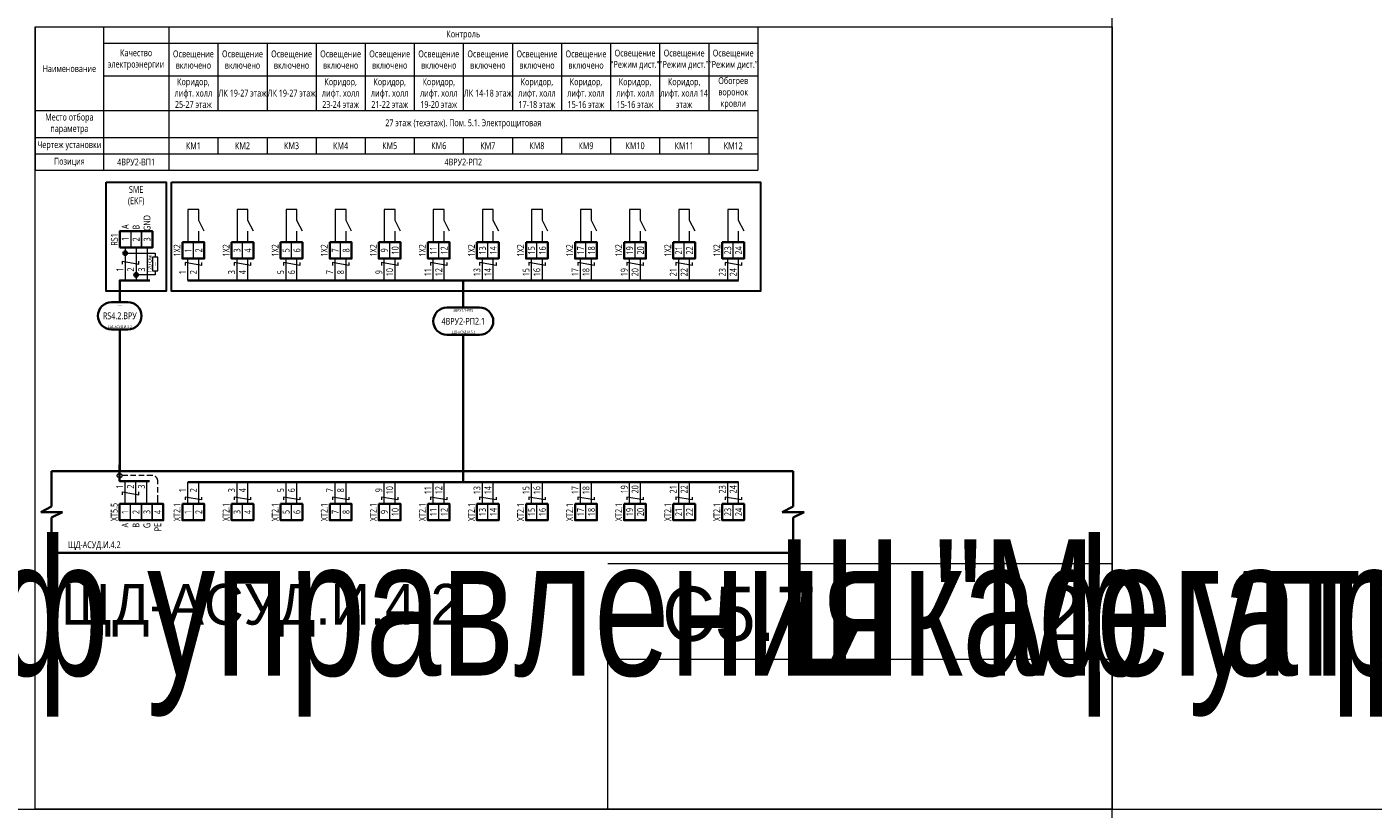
# Model space of a CAD drawing. Header units: millimetres. Extents: x -1173 to 6733, y -4591 to 345.
# Tile 19 of 93: x -79 to 415, y -4227 to -3940. Entities that reach past the tile are written whole.
import ezdxf
from ezdxf.enums import TextEntityAlignment as Align

# ---------------------------------------------------------------- set-up
doc = ezdxf.new("R2018")
doc.units = ezdxf.units.MM
doc.set_wipeout_variables(frame=1)
doc.linetypes.add('JIS_02_2.0', pattern=[3, 2, -1])
doc.layers.get('0').update_dxf_attribs({"lineweight": 15})
for name, color, linetype, lineweight in [('AK_Drawing', 7, 'Continuous', 35), ('AK_Drawing_Thin', 7, 'Continuous', 15), ('AK_Equipment', 7, 'Continuous', 35), ('AK_Multy_Wire', 7, 'Continuous', 35), ('AK_Table', 7, 'Continuous', 35), ('AK_Wire', 7, 'Continuous', 15), ('AK_Wire_Number', 7, 'Continuous', 15)]:
    doc.layers.add(name, color=color, linetype=linetype, lineweight=lineweight)
doc.layers.add('UNPLOTTED', color=2, linetype='Continuous', lineweight=15, plot=False)
doc.styles.add('PT Sans Narrow', font='PTN57F.ttf')
doc.styles.get("Standard").update_dxf_attribs({"font": 'arial.ttf'})
doc.styles.add('Trebuchet MS', font='trebuc.ttf', dxfattribs={"width": 0.75})

# ---------------------------------------------------------------- blocks, each defined once
blk = doc.blocks.new('*U717')
at = {"style": 'Trebuchet MS', "width": 0.75}
for tag, flags, p in [('NAME', 9, (-1, 0)), ('ASSYCODE', 9, (-1, -6)), ('TYPE', 9, (-1, -3)), ('MFG', 9, (-1, -9)), ('MESUREMENT_UNITS', 9, (-1, -13.44)), ('WEIGHT', 9, (-1, -18)), ('COUNT', 9, (-1, -16.98)), ('SORTING_SECTION', 9, (-1, -22.98)), ('XREF', 1, (-1, -24))]:
    blk.add_attdef(tag, text='', height=2, dxfattribs=dict(at, flags=flags)).set_placement(p, align=Align.RIGHT)
at = {"lineweight": 30, "width": 0.75, "flags": 104}
blk.add_attdef('CATDESC', text='', height=2.5, dxfattribs=at).set_placement((376, -25), align=Align.MIDDLE_RIGHT)
at = {"style": 'Trebuchet MS', "width": 0.75}
blk.add_attdef('TAG1', text='', height=2.5, dxfattribs=at).set_placement((2, -27), align=Align.MIDDLE_LEFT)
at = {"layer": 'UNPLOTTED', "style": 'Trebuchet MS', "width": 0.75, "flags": 8}
for tag, p in [('DESC1', (1, -3)), ('DESC2', (1, -5)), ('DESC3', (1, -7)), ('FAMILY', (1, -13.73)), ('SYSTEM_NAME', (1, -17.99)), ('POSITION_N', (1, -15.99))]:
    blk.add_attdef(tag, p, '', height=1, dxfattribs=at)
blk = doc.blocks.new('*U56')
blk.add_lwpolyline([(-3, 5), (3, 5, -0.414214), (8, 0), (8, 0, -0.414214), (3, -5), (-3, -5, -0.414214), (-8, 0), (-8, 0, -0.414214)], format="xyb", close=True)
at = {"style": 'Trebuchet MS', "width": 0.75}
blk.add_attdef('CA_CIRCUIT_NUMBER', text='', height=2.5, dxfattribs=at).set_placement((0, 0), align=Align.MIDDLE_CENTER)
at = {"lineweight": 30, "width": 0.75, "flags": 1}
blk.add_attdef('CA_CABLE_TYPE', text='', height=2.5, rotation=90, dxfattribs=at).set_placement((0, -35), align=Align.BOTTOM_CENTER)
at = {"style": 'Trebuchet MS', "width": 0.75}
blk.add_attdef('LENGTH', text='', height=2.5, rotation=90, dxfattribs=at).set_placement((2, -34.82), align=Align.MIDDLE_CENTER)
at = {"layer": 'UNPLOTTED', "style": 'Trebuchet MS', "width": 0.75}
for tag, p in [('LOAD_NAME', (0, 4)), ('PANEL_NAME', (0, -4))]:
    blk.add_attdef(tag, text='', height=1, dxfattribs=at).set_placement(p, align=Align.MIDDLE_CENTER)
blk = doc.blocks.new('*U40')
blk.add_wipeout([(-2.5, 1), (-2.5, -1), (2.5, -1), (2.5, 1)])
at = {"layer": 'AK_Drawing_Thin'}
for points in [[(4, 11), (4, 0)], [(-4, 0), (-4, 7)], [(-2.5, 0), (-4, 0)], [(4, 0), (2.5, 0)]]:
    blk.add_lwpolyline(points, dxfattribs=at)
blk.add_lwpolyline([(-2.5, 1), (-2.5, -1), (2.5, -1), (2.5, 1)], close=True, dxfattribs=at)
at = {"style": 'Trebuchet MS', "width": 0.75, "flags": 8}
for tag, height, p in [('POWER', 1, (0, 0)), ('R1', 1.5, (0, 2))]:
    blk.add_attdef(tag, text='', height=height, dxfattribs=at).set_placement(p, align=Align.MIDDLE_CENTER)
blk = doc.blocks.new('WDDOT')
for radius in [0.7, 0.5, 0.3, 0.1]:
    blk.add_circle((0, 0), radius)
blk = doc.blocks.new('*U220')
blk.add_wipeout([(0, 0), (0, 6), (12, 6), (12, 0)])
blk.add_lwpolyline([(0, 0), (12, 0), (12, 6), (0, 6)], close=True)
at = {"lineweight": -2}
for points in [[(4, 0), (8, 0), (8, 6), (4, 6)], [(8, 0), (12, 0), (12, 6), (8, 6)]]:
    blk.add_lwpolyline(points, close=True, dxfattribs=at)
at = {"style": 'Trebuchet MS', "width": 0.75}
blk.add_attdef('TAG1', text='', height=2.5, rotation=90, dxfattribs=at).set_placement((-2, 3), align=Align.MIDDLE_CENTER)
at = {"style": 'Trebuchet MS', "width": 0.75, "flags": 12}
for tag, p in [('TERM01', (2, 3.22)), ('TERM02', (6, 3.06)), ('TERM03', (10, 3.03))]:
    blk.add_attdef(tag, text='', height=2.5, rotation=90, dxfattribs=at).set_placement(p, align=Align.MIDDLE_CENTER)
for tag, p in [('NOTE01', (2, 7)), ('NOTE02', (6, 7)), ('NOTE03', (10, 7))]:
    blk.add_attdef(tag, text='', height=2.5, rotation=90, dxfattribs=at).set_placement(p, align=Align.MIDDLE_RIGHT)
blk = doc.blocks.new('*U296')
at = {"layer": 'AK_Drawing', "lineweight": 30}
blk.add_lwpolyline([(-5, 40), (17, 40), (17, 0), (-5, 0)], close=True, dxfattribs=at)
at = {"layer": 'AK_Multy_Wire'}
blk.add_lwpolyline([(11, 4), (0, 4), (0, 0)], dxfattribs=at)
at = {"layer": 'AK_Wire'}
for points in [[(2, 16), (2, 4)], [(6, 16), (6, 4)], [(10, 16), (10, 4)], [(1, 10), (1, 11), (7, 10), (7, 11)]]:
    blk.add_lwpolyline(points, dxfattribs=at)
at = {"lineweight": 30, "width": 0.75, "flags": 104}
for tag, p in [('TAG3', (6, 79)), ('TAG2', (6, 62))]:
    blk.add_attdef(tag, text='', height=2.5, dxfattribs=at).set_placement(p, align=Align.MIDDLE_CENTER)
at = {"style": 'Trebuchet MS', "width": 0.75}
blk.add_attdef('TAG1', text='', height=2.5, dxfattribs=at).set_placement((6, 48), align=Align.MIDDLE_CENTER)
at = {"layer": 'AK_Drawing', "insert": (6, 35), "char_height": 2.5, "width": 18, "attachment_point": 5, "style": 'Trebuchet MS'}
blk.add_mtext('SME\\P(EKF)', dxfattribs=at)
at = {"layer": 'AK_Wire_Number', "style": 'Trebuchet MS', "width": 0.75}
for s, p in [('1', (2, 8)), ('2', (6, 8)), ('3', (10, 8))]:
    blk.add_text(s, height=2.5, rotation=90, dxfattribs=at).set_placement(p, align=Align.BOTTOM_CENTER)
at = {"layer": 'AK_Drawing_Thin'}
ref = blk.add_blockref('*U40', (13, 10), dxfattribs=dict(at, rotation=90))
ref.add_attrib('R1', '120 Ом', dxfattribs={"layer": '0', "height": 1.5, "rotation": 90, "style": 'Trebuchet MS', "width": 0.75}).set_placement((11, 10), align=Align.MIDDLE_CENTER)
ref.add_attrib('POWER', '-', dxfattribs={"layer": '0', "height": 1, "rotation": 90, "style": 'Trebuchet MS', "width": 5}).set_placement((13, 10), align=Align.MIDDLE_CENTER)
at = {"layer": 'AK_Drawing'}
for p in [(2, 14), (6, 6)]:
    blk.add_blockref('WDDOT', p, dxfattribs=at)
at = {"layer": 'AK_Equipment', "lineweight": 15}
ref = blk.add_blockref('*U220', (0, 16), dxfattribs=at)
ref.add_attrib('TAG1', 'RS1', dxfattribs={"layer": '0', "height": 2.5, "rotation": 90, "style": 'Trebuchet MS', "width": 0.75}).set_placement((-2, 19), align=Align.MIDDLE_CENTER)
ref.add_attrib('TERM01', '1', dxfattribs={"layer": '0', "height": 2.5, "rotation": 90, "style": 'Trebuchet MS', "width": 0.75}).set_placement((2, 19.22), align=Align.MIDDLE_CENTER)
ref.add_attrib('TERM02', '2', dxfattribs={"layer": '0', "height": 2.5, "rotation": 90, "style": 'Trebuchet MS', "width": 0.75}).set_placement((6, 19.06), align=Align.MIDDLE_CENTER)
ref.add_attrib('TERM03', '3', dxfattribs={"layer": '0', "height": 2.5, "rotation": 90, "style": 'Trebuchet MS', "width": 0.75}).set_placement((10, 19.03), align=Align.MIDDLE_CENTER)
ref.add_attrib('NOTE01', 'A', dxfattribs={"layer": '0', "height": 2.5, "rotation": 90, "style": 'Trebuchet MS', "width": 0.75}).set_placement((2, 24.53), align=Align.MIDDLE_RIGHT)
ref.add_attrib('NOTE02', 'B', dxfattribs={"layer": '0', "height": 2.5, "rotation": 90, "style": 'Trebuchet MS', "width": 0.75}).set_placement((6, 24.38), align=Align.MIDDLE_RIGHT)
ref.add_attrib('NOTE03', 'GND', dxfattribs={"layer": '0', "height": 2.5, "rotation": 90, "style": 'Trebuchet MS', "width": 0.75}).set_placement((10, 27.98), align=Align.MIDDLE_RIGHT)
blk = doc.blocks.new('*U226')
blk.add_wipeout([(0, 0), (0, -6), (16, -6), (16, 0)])
blk.add_lwpolyline([(0, 0), (16, 0), (16, -6), (0, -6)], close=True)
at = {"lineweight": -2}
for points in [[(4, 0), (8, 0), (8, -6), (4, -6)], [(8, 0), (12, 0), (12, -6), (8, -6)], [(12, 0), (16, 0), (16, -6), (12, -6)]]:
    blk.add_lwpolyline(points, close=True, dxfattribs=at)
at = {"style": 'Trebuchet MS', "width": 0.75, "flags": 12}
for tag, p in [('TERM01', (2, -3)), ('TERM02', (6, -3)), ('TERM03', (10, -3)), ('TERM04', (14, -3))]:
    blk.add_attdef(tag, text='', height=2.5, rotation=90, dxfattribs=at).set_placement(p, align=Align.MIDDLE_CENTER)
at = {"style": 'Trebuchet MS', "width": 0.75}
blk.add_attdef('TAG1', text='', height=2.5, rotation=90, dxfattribs=at).set_placement((-2, -3), align=Align.MIDDLE_CENTER)
at = {"style": 'Trebuchet MS', "width": 0.75, "flags": 12}
for tag, p in [('NOTE01', (2, -7)), ('NOTE02', (6, -7)), ('NOTE03', (10, -7)), ('NOTE04', (14, -7))]:
    blk.add_attdef(tag, text='', height=2.5, rotation=90, dxfattribs=at).set_placement(p, align=Align.MIDDLE_RIGHT)
blk = doc.blocks.new('*U1')
at = {"layer": 'UNPLOTTED'}
blk.add_line((0, 90), (-185, 90), dxfattribs=at)
for points in [[(0, 0), (-395, 0), (-395, 287), (0, 287)], [(-185, 55), (0, 55), (0, 0), (-185, 0)]]:
    blk.add_lwpolyline(points, close=True, dxfattribs=at)
blk = doc.blocks.new('*U762')
for p, q in [((-4, -13), (-4, 0)), ((-4, 0), (0, 0)), ((264, 0), (0, 0)), ((268, 0), (264, 0)), ((268, -13), (268, 0)), ((-8, -15), (-4, -13)), ((264, -15), (268, -13)), ((0, -15), (-8, -15)), ((-4, -17), (0, -15)), ((-4, -30), (-4, -17)), ((272, -15), (264, -15)), ((268, -17), (272, -15)), ((268, -30), (268, -17)), ((-4, -30), (0, -30)), ((0, -30), (264, -30)), ((268, -30), (264, -30))]:
    blk.add_line(p, q)
at = {"lineweight": 30, "width": 0.75, "flags": 104}
blk.add_attdef('CATDESC', text='', height=2.5, dxfattribs=at).set_placement((262, -25), align=Align.MIDDLE_RIGHT)
at = {"style": 'Trebuchet MS', "width": 0.75}
blk.add_attdef('TAG1', text='', height=2.5, dxfattribs=at).set_placement((2, -27), align=Align.MIDDLE_LEFT)
at = {"layer": 'UNPLOTTED', "style": 'Trebuchet MS', "width": 0.75, "flags": 8}
for tag, p in [('DESC1', (1, -3)), ('DESC2', (1, -5)), ('DESC3', (1, -7)), ('FAMILY', (1, -13.73)), ('SYSTEM_NAME', (1, -17.99)), ('POSITION_N', (1, -15.99))]:
    blk.add_attdef(tag, p, '', height=1, dxfattribs=at)
blk = doc.blocks.new('*U217')
blk.add_wipeout([(0, 0), (0, -6), (8, -6), (8, 0)])
blk.add_lwpolyline([(0, 0), (8, 0), (8, -6), (0, -6)], close=True)
at = {"lineweight": -2}
blk.add_lwpolyline([(4, 0), (8, 0), (8, -6), (4, -6)], close=True, dxfattribs=at)
at = {"style": 'Trebuchet MS', "width": 0.75, "flags": 12}
for tag, p in [('TERM01', (2, -3)), ('TERM02', (6, -3))]:
    blk.add_attdef(tag, text='', height=2.5, rotation=90, dxfattribs=at).set_placement(p, align=Align.MIDDLE_CENTER)
at = {"style": 'Trebuchet MS', "width": 0.75}
blk.add_attdef('TAG1', text='', height=2.5, rotation=90, dxfattribs=at).set_placement((-2, -3), align=Align.MIDDLE_CENTER)
at = {"style": 'Trebuchet MS', "width": 0.75, "flags": 12}
for tag, p in [('NOTE01', (2, -7)), ('NOTE02', (6, -7))]:
    blk.add_attdef(tag, text='', height=2.5, rotation=90, dxfattribs=at).set_placement(p, align=Align.MIDDLE_RIGHT)
blk = doc.blocks.new('*U323')
blk.add_lwpolyline([(-6, 5), (6, 5, -0.414214), (11, 0), (11, 0, -0.414214), (6, -5), (-6, -5, -0.414214), (-11, 0), (-11, 0, -0.414214)], format="xyb", close=True)
at = {"style": 'Trebuchet MS', "width": 0.75}
blk.add_attdef('CA_CIRCUIT_NUMBER', text='', height=2.5, dxfattribs=at).set_placement((0, 0), align=Align.MIDDLE_CENTER)
at = {"lineweight": 30, "width": 0.75, "flags": 1}
blk.add_attdef('CA_CABLE_TYPE', text='', height=2.5, rotation=90, dxfattribs=at).set_placement((0, -25), align=Align.BOTTOM_CENTER)
at = {"style": 'Trebuchet MS', "width": 0.75}
blk.add_attdef('LENGTH', text='', height=2.5, rotation=90, dxfattribs=at).set_placement((2, -24.82), align=Align.MIDDLE_CENTER)
at = {"layer": 'UNPLOTTED', "style": 'Trebuchet MS', "width": 0.75}
for tag, p in [('LOAD_NAME', (0, 4)), ('PANEL_NAME', (0, -4))]:
    blk.add_attdef(tag, text='', height=1, dxfattribs=at).set_placement(p, align=Align.MIDDLE_CENTER)
blk = doc.blocks.new('*U726')
at = {"layer": 'AK_Wire'}
for points in [[(3, 2.5), (3, 1.5), (-3, 2.5), (-3, 1.5)], [(-2, -4), (-2, 4)], [(2, -4), (2, 4)]]:
    blk.add_lwpolyline(points, dxfattribs=at)
blk = doc.blocks.new('*U727')
at = {"layer": 'AK_Drawing', "color": 0, "linetype": 'ByBlock', "lineweight": -2, "transparency": 16777216}
for p in [(0, 0), (18, 0), (36, 0), (54, 0), (72, 0), (90, 0), (108, 0), (126, 0), (144, 0), (162, 0), (180, 0), (198, 0)]:
    blk.add_blockref('*U726', p, dxfattribs=at)
blk = doc.blocks.new('Z')
at = {"layer": 'AK_Wire'}
blk.add_lwpolyline([(3, 0.5), (3, -0.5), (-3, 0.5), (-3, -0.5)], dxfattribs=at)
blk = doc.blocks.new('*U722')
at = {"layer": 'AK_Wire'}
for points in [[(-2, -4), (-2, 4)], [(2, -4), (2, 4)]]:
    blk.add_lwpolyline(points, dxfattribs=at)
blk.add_blockref('Z', (0, -2), dxfattribs=at)
blk = doc.blocks.new('*U723')
at = {"layer": 'AK_Drawing', "color": 0, "linetype": 'ByBlock', "lineweight": -2, "transparency": 16777216}
for p in [(0, 0), (18, 0), (36, 0), (54, 0), (72, 0), (90, 0), (108, 0), (126, 0), (144, 0), (162, 0), (180, 0), (198, 0)]:
    blk.add_blockref('*U722', p, dxfattribs=at)
blk = doc.blocks.new('*U30')
blk.add_line((4, 0), (4, 4))
blk.add_lwpolyline([(6, 4), (4, 8), (4, 12), (0, 12), (0, 0)])
blk = doc.blocks.new('*U724')
at = {"layer": 'AK_Drawing_Thin'}
blk.add_blockref('*U30', (-4, -6.5), dxfattribs=at)
blk = doc.blocks.new('*U725')
at = {"layer": 'AK_Drawing', "color": 0, "linetype": 'ByBlock', "lineweight": -2, "transparency": 16777216}
for p in [(0, 0), (18, 0), (36, 0), (54, 0), (72, 0), (90, 0), (108, 0), (126, 0), (144, 0), (162, 0), (180, 0), (198, 0)]:
    blk.add_blockref('*U724', p, dxfattribs=at)
blk = doc.blocks.new('*T734')
at = {"layer": 'AK_Table', "color": 0, "linetype": 'ByBlock', "lineweight": -2, "transparency": 16777216}
for p, q in [((0, 0), (265, 0)), ((0, 0), (0, -52.61)), ((25, 0), (25, -52.61)), ((49, 0), (49, -52.61)), ((265, 0), (265, -52.61)), ((25, -6), (265, -6)), ((67, -6), (67, -30.61)), ((85, -6), (85, -30.61)), ((103, -6), (103, -30.61)), ((121, -6), (121, -30.61)), ((139, -6), (139, -30.61)), ((157, -6), (157, -30.61)), ((175, -6), (175, -30.61)), ((193, -6), (193, -30.61)), ((211, -6), (211, -30.61)), ((229, -6), (229, -30.61)), ((247, -6), (247, -30.61)), ((25, -18), (265, -18)), ((0, -30.61), (265, -30.61)), ((0, -40.61), (265, -40.61)), ((67, -40.61), (67, -46.61)), ((85, -40.61), (85, -46.61)), ((103, -40.61), (103, -46.61)), ((121, -40.61), (121, -46.61)), ((139, -40.61), (139, -46.61)), ((157, -40.61), (157, -46.61)), ((175, -40.61), (175, -46.61)), ((193, -40.61), (193, -46.61)), ((211, -40.61), (211, -46.61)), ((229, -40.61), (229, -46.61)), ((247, -40.61), (247, -46.61)), ((0, -46.61), (265, -46.61)), ((0, -52.61), (265, -52.61))]:
    blk.add_line(p, q, dxfattribs=at)
at = {"layer": 'AK_Table', "color": 0, "transparency": 16777216, "char_height": 2.5, "attachment_point": 5, "style": 'Trebuchet MS'}
for s, insert, width in [('Контроль', (157, -3), 215), ('Качество электроэнергии', (37, -12), 23), ('{\\C256;Освещение включено\\P}', (58, -12), 17), ('{\\C256;Освещение включено\\P}', (76, -12), 17), ('{\\C256;Освещение включено\\P}', (94, -12), 17), ('{\\C256;Освещение включено\\P}', (112, -12), 17), ('{\\C256;Освещение включено\\P}', (130, -12), 17), ('{\\C256;Освещение включено\\P}', (148, -12), 17), ('{\\C256;Освещение включено\\P}', (166, -12), 17), ('{\\C256;Освещение включено\\P}', (184, -12), 17), ('{\\C256;Освещение включено\\P}', (202, -12), 17), ('Освещение "Режим дист."', (220, -12), 17), ('Освещение "Режим дист."', (238, -12), 17), ('Освещение "Режим дист."', (256, -12), 17), ('Наименование', (12.5, -15.31), 24), ('Коридор, лифт. холл 25-27 этаж', (58, -24.31), 17), ('Коридор, лифт. холл 23-24 этаж', (112, -24.31), 17), ('Коридор, лифт. холл 21-22 этаж', (130, -24.31), 17), ('Коридор, лифт. холл 19-20 этаж', (148, -24.31), 17), ('Коридор, лифт. холл 17-18 этаж', (184, -24.31), 17), ('Коридор, лифт. холл 15-16 этаж', (202, -24.31), 17), ('Коридор, лифт. холл 15-16 этаж', (220, -24.31), 17), ('Коридор, лифт. холл 14 этаж', (238, -24.31), 17), ('Обогрев воронок кровли', (256, -24.31), 17), ('ЛК 19-27 этаж', (76, -24.31), 17), ('ЛК 19-27 этаж', (94, -24.31), 17), ('ЛК 14-18 этаж', (166, -24.31), 17), ('Место отбора параметра', (12.5, -35.61), 23), ('27 этаж (техэтаж). Пом. 5.1. Электрощитовая', (157, -35.61), 215), ('Чертеж установки', (12.5, -43.61), 23), ('КМ1', (58, -43.61), 17), ('КМ2', (76, -43.61), 17), ('КМ3', (94, -43.61), 17), ('КМ4', (112, -43.61), 17), ('КМ5', (130, -43.61), 17), ('КМ6', (148, -43.61), 17), ('КМ7', (166, -43.61), 17), ('КМ8', (184, -43.61), 17), ('КМ9', (202, -43.61), 17), ('КМ10', (220, -43.61), 17), ('КМ11', (238, -43.61), 17), ('КМ12', (256, -43.61), 17), ('Позиция', (12.5, -49.61), 23), ('4ВРУ2-ВП1', (37, -49.61), 23), ('4ВРУ2-РП2', (157, -49.61), 215)]:
    blk.add_mtext(s, dxfattribs=dict(at, insert=insert, width=width))

msp = doc.modelspace()

# ---------------------------------------------------------------- linework, layer by layer
at = {"layer": 'AK_Multy_Wire'}
for p, q in [((182, -4033), (-20, -4033)), ((182, -4107), (-20, -4107))]:
    msp.add_line(p, q, dxfattribs=at)
for points in [[(81, -4033), (81, -4043)], [(-45, -4037), (-45, -4041)], [(-45, -4051), (-45, -4103)], [(81, -4053), (81, -4107)], [(-34.06, -4106.65), (-45.06, -4106.65), (-45.06, -4100.65)]]:
    msp.add_lwpolyline(points, dxfattribs=at)
at = {"layer": 'AK_Wire'}
msp.add_lwpolyline([(-44.06, -4111.65), (-44.06, -4110.65), (-38.06, -4111.65), (-38.06, -4110.65)], dxfattribs=at)
at = {"layer": 'UNPLOTTED', "color": 2, "true_color": 0xf1eb1f}
for p, direction in [((319, -2043), (0, 1)), ((-778, -4227), (1, 0))]:
    msp.add_xline(p, direction, dxfattribs=at)

# ---------------------------------------------------------------- block references
at = {"layer": 'AK_Drawing'}
msp.add_blockref('*U723', (-18, -4111), dxfattribs=at)
at = {"layer": 'AK_Equipment'}
ref = msp.add_blockref('*U717', (-562, -4103), dxfattribs=at)
lines = msp.add_mtext('\\W0.7500;Шкаф управления "Мегатрон" ШАУ-С-220-ЩД-АСУД.И.4.2', dxfattribs={"layer": '0', "insert": (-186, -4128), "char_height": 50, "attachment_point": 1})
ref.add_attrib('CATDESC', '', (-186, -4128), dxfattribs={"flags": 104}).embed_mtext(lines)
at = {"layer": 'AK_Multy_Wire', "ltscale": 10}
for name, p, values in [('*U56', (-45, -4046), {'CA_CIRCUIT_NUMBER': 'RS4.2.ВРУ', 'PANEL_NAME': 'ЩД-АСУД.И.5.2', 'LOAD_NAME': '----'}), ('*U323', (81, -4048), {'CA_CIRCUIT_NUMBER': '4ВРУ2-РП2.1', 'PANEL_NAME': 'ЩД-АСУД.И.5.1', 'LOAD_NAME': '5ВРУ1.1-РП5'})]:
    msp.add_blockref(name, p, dxfattribs=at).add_auto_attribs(values)

# ---------------------------------------------------------------- texts
at = {"layer": 'AK_Wire_Number', "style": 'Trebuchet MS', "width": 0.75}
for s, p in [('10', (56, -4030)), ('11', (70, -4030)), ('12', (74, -4030)), ('13', (88, -4030)), ('14', (92, -4030)), ('15', (106, -4030)), ('16', (110, -4030)), ('17', (124, -4030)), ('18', (128, -4030)), ('19', (142, -4030)), ('20', (146, -4030)), ('21', (160, -4030)), ('22', (164, -4030)), ('23', (178, -4030)), ('24', (182, -4030)), ('1', (-20, -4030)), ('2', (-16, -4030)), ('3', (-2, -4030)), ('4', (2, -4030)), ('5', (16, -4030)), ('6', (20, -4030)), ('7', (34, -4030)), ('8', (38, -4030)), ('9', (52, -4030)), ('2', (-39.06, -4108.65)), ('3', (-35.06, -4108.65)), ('1', (-43.06, -4108.65)), ('1', (-20, -4110)), ('2', (-16, -4110)), ('3', (-2, -4110)), ('4', (2, -4110)), ('5', (16, -4110)), ('6', (20, -4110)), ('7', (34, -4110)), ('8', (38, -4110)), ('9', (52, -4110)), ('10', (56, -4110)), ('11', (70, -4110)), ('12', (74, -4110)), ('13', (88, -4110)), ('14', (92, -4110)), ('15', (106, -4110)), ('16', (110, -4110)), ('17', (124, -4110)), ('18', (128, -4110)), ('19', (142, -4109.67)), ('20', (146, -4109.67)), ('21', (160, -4109.67)), ('22', (164, -4109.67)), ('23', (178, -4109.67)), ('24', (182, -4109.67))]:
    msp.add_text(s, height=2.5, rotation=90, dxfattribs=at).set_placement(p, align=Align.BOTTOM_CENTER)
at = {"layer": 'UNPLOTTED', "style": 'PT Sans Narrow'}
msp.add_text('ЩД-АСУД.И.4.2', height=15, dxfattribs=at).set_placement((-66.51, -4159.35))
msp.add_text('С5.7', height=20, dxfattribs=at).set_placement((210.49, -4165.35), align=Align.RIGHT)
msp.add_text('2', height=20, dxfattribs=at).set_placement((301, -4165), align=Align.CENTER)

# ---------------------------------------------------------------- next in the draw order: block references
at = {"layer": 'AK_Drawing'}
ref = msp.add_blockref('*U296', (-45, -4037), dxfattribs=at)
lines = msp.add_mtext('\\W0.7500;\\~', dxfattribs={"layer": '0', "insert": (-39, -3975), "char_height": 22, "attachment_point": 1})
ref.add_attrib('TAG2', '', (-39, -3975), dxfattribs={"flags": 104}).embed_mtext(lines)
lines = msp.add_mtext('\\W0.7500;\\~', dxfattribs={"layer": '0', "insert": (-39, -3958), "char_height": 22, "attachment_point": 1})
ref.add_attrib('TAG3', '', (-39, -3958), dxfattribs={"flags": 104}).embed_mtext(lines)
at = {"layer": 'AK_Equipment', "lineweight": 15}
ref = msp.add_blockref('*U226', (-45.06, -4115), dxfattribs=at)
ref.add_attrib('TAG1', 'XT5.5', dxfattribs={"layer": '0', "height": 2.5, "rotation": 90, "style": 'Trebuchet MS', "width": 0.75}).set_placement((-47.06, -4118), align=Align.MIDDLE_CENTER)
ref.add_attrib('TERM01', '1', dxfattribs={"layer": '0', "height": 2.5, "rotation": 90, "style": 'Trebuchet MS', "width": 0.75}).set_placement((-43.06, -4118), align=Align.MIDDLE_CENTER)
ref.add_attrib('TERM02', '2', dxfattribs={"layer": '0', "height": 2.5, "rotation": 90, "style": 'Trebuchet MS', "width": 0.75}).set_placement((-39.06, -4118), align=Align.MIDDLE_CENTER)
ref.add_attrib('TERM03', '3', dxfattribs={"layer": '0', "height": 2.5, "rotation": 90, "style": 'Trebuchet MS', "width": 0.75}).set_placement((-35.06, -4118), align=Align.MIDDLE_CENTER)
ref.add_attrib('TERM04', '4', dxfattribs={"layer": '0', "height": 2.5, "rotation": 90, "style": 'Trebuchet MS', "width": 0.75}).set_placement((-31.06, -4118), align=Align.MIDDLE_CENTER)
ref.add_attrib('NOTE01', 'A', dxfattribs={"layer": '0', "height": 2.5, "rotation": 90, "style": 'Trebuchet MS', "width": 0.75}).set_placement((-43.06, -4122), align=Align.MIDDLE_RIGHT)
ref.add_attrib('NOTE02', 'B', dxfattribs={"layer": '0', "height": 2.5, "rotation": 90, "style": 'Trebuchet MS', "width": 0.75}).set_placement((-39.06, -4122), align=Align.MIDDLE_RIGHT)
ref.add_attrib('NOTE03', 'G', dxfattribs={"layer": '0', "height": 2.5, "rotation": 90, "style": 'Trebuchet MS', "width": 0.75}).set_placement((-35.06, -4122), align=Align.MIDDLE_RIGHT)
ref.add_attrib('NOTE04', 'PE', dxfattribs={"layer": '0', "height": 2.5, "rotation": 90, "style": 'Trebuchet MS', "width": 0.75}).set_placement((-31.06, -4122), align=Align.MIDDLE_RIGHT)

# ---------------------------------------------------------------- next in the draw order: linework, layer by layer
at = {"layer": 'AK_Drawing_Thin', "linetype": 'JIS_02_2.0'}
msp.add_lwpolyline([(-31.06, -4115), (-31.06, -4113.82), (-31.06, -4106.65, 0.414214), (-33.06, -4104.65), (-44.06, -4104.65, -0.414214), (-44.56, -4105.15), (-45.56, -4105.15, -0.414214), (-46.06, -4104.65, -0.414214), (-45.56, -4104.15), (-44.56, -4104.15, -0.414214), (-44.06, -4104.65)], format="xyb", dxfattribs=at)
at = {"layer": 'AK_Wire'}
for points in [[(-43.06, -4115), (-43.06, -4106.65)], [(-39.06, -4115), (-39.06, -4106.65)], [(-35.06, -4115), (-35.06, -4106.65)]]:
    msp.add_lwpolyline(points, dxfattribs=at)

# ---------------------------------------------------------------- next in the draw order: block references
msp.add_blockref('*T734', (-76, -3940))
at = {"layer": 'AK_Equipment'}
ref = msp.add_blockref('*U762', (-66, -4103), dxfattribs=at)
ref.add_attrib('TAG1', 'ЩД-АСУД.И.4.2', dxfattribs={"layer": '0', "height": 2.5, "style": 'Trebuchet MS', "width": 0.75}).set_placement((-64, -4130), align=Align.MIDDLE_LEFT)
lines = msp.add_mtext('\\W0.7500;Шкаф управления "Мегатрон" ШАУ-С-220-ЩД-АСУД.И.4.2', dxfattribs={"layer": '0', "insert": (196, -4128), "char_height": 50, "attachment_point": 1})
ref.add_attrib('CATDESC', '', (196, -4128), dxfattribs={"flags": 104}).embed_mtext(lines)
at = {"layer": 'UNPLOTTED'}
msp.add_blockref('*U1', (319, -4227), dxfattribs=at)

# ---------------------------------------------------------------- next in the draw order: block references
at = {"layer": 'AK_Equipment', "lineweight": 15}
ref = msp.add_blockref('*U217', (-22, -4019), dxfattribs=at)
ref.add_attrib('TAG1', '1X2', dxfattribs={"layer": '0', "height": 2.5, "rotation": 90, "style": 'Trebuchet MS', "width": 0.75}).set_placement((-24, -4022), align=Align.MIDDLE_CENTER)
ref.add_attrib('TERM01', '1', dxfattribs={"layer": '0', "height": 2.5, "rotation": 90, "style": 'Trebuchet MS', "width": 0.75}).set_placement((-20, -4022), align=Align.MIDDLE_CENTER)
ref.add_attrib('TERM02', '2', dxfattribs={"layer": '0', "height": 2.5, "rotation": 90, "style": 'Trebuchet MS', "width": 0.75}).set_placement((-16, -4022), align=Align.MIDDLE_CENTER)
ref = msp.add_blockref('*U217', (-4, -4019), dxfattribs=at)
ref.add_attrib('TAG1', '1X2', dxfattribs={"layer": '0', "height": 2.5, "rotation": 90, "style": 'Trebuchet MS', "width": 0.75}).set_placement((-6, -4022), align=Align.MIDDLE_CENTER)
ref.add_attrib('TERM01', '3', dxfattribs={"layer": '0', "height": 2.5, "rotation": 90, "style": 'Trebuchet MS', "width": 0.75}).set_placement((-2, -4022), align=Align.MIDDLE_CENTER)
ref.add_attrib('TERM02', '4', dxfattribs={"layer": '0', "height": 2.5, "rotation": 90, "style": 'Trebuchet MS', "width": 0.75}).set_placement((2, -4022), align=Align.MIDDLE_CENTER)
ref = msp.add_blockref('*U217', (14, -4019), dxfattribs=at)
ref.add_attrib('TAG1', '1X2', dxfattribs={"layer": '0', "height": 2.5, "rotation": 90, "style": 'Trebuchet MS', "width": 0.75}).set_placement((12, -4022), align=Align.MIDDLE_CENTER)
ref.add_attrib('TERM01', '5', dxfattribs={"layer": '0', "height": 2.5, "rotation": 90, "style": 'Trebuchet MS', "width": 0.75}).set_placement((16, -4022), align=Align.MIDDLE_CENTER)
ref.add_attrib('TERM02', '6', dxfattribs={"layer": '0', "height": 2.5, "rotation": 90, "style": 'Trebuchet MS', "width": 0.75}).set_placement((20, -4022), align=Align.MIDDLE_CENTER)
ref = msp.add_blockref('*U217', (32, -4019), dxfattribs=at)
ref.add_attrib('TAG1', '1X2', dxfattribs={"layer": '0', "height": 2.5, "rotation": 90, "style": 'Trebuchet MS', "width": 0.75}).set_placement((30, -4022), align=Align.MIDDLE_CENTER)
ref.add_attrib('TERM01', '7', dxfattribs={"layer": '0', "height": 2.5, "rotation": 90, "style": 'Trebuchet MS', "width": 0.75}).set_placement((34, -4022), align=Align.MIDDLE_CENTER)
ref.add_attrib('TERM02', '8', dxfattribs={"layer": '0', "height": 2.5, "rotation": 90, "style": 'Trebuchet MS', "width": 0.75}).set_placement((38, -4022), align=Align.MIDDLE_CENTER)
ref = msp.add_blockref('*U217', (50, -4019), dxfattribs=at)
ref.add_attrib('TAG1', '1X2', dxfattribs={"layer": '0', "height": 2.5, "rotation": 90, "style": 'Trebuchet MS', "width": 0.75}).set_placement((48, -4022), align=Align.MIDDLE_CENTER)
ref.add_attrib('TERM01', '9', dxfattribs={"layer": '0', "height": 2.5, "rotation": 90, "style": 'Trebuchet MS', "width": 0.75}).set_placement((52, -4022), align=Align.MIDDLE_CENTER)
ref.add_attrib('TERM02', '10', dxfattribs={"layer": '0', "height": 2.5, "rotation": 90, "style": 'Trebuchet MS', "width": 0.75}).set_placement((56, -4022), align=Align.MIDDLE_CENTER)
ref = msp.add_blockref('*U217', (68, -4019), dxfattribs=at)
ref.add_attrib('TAG1', '1X2', dxfattribs={"layer": '0', "height": 2.5, "rotation": 90, "style": 'Trebuchet MS', "width": 0.75}).set_placement((66, -4022), align=Align.MIDDLE_CENTER)
ref.add_attrib('TERM01', '11', dxfattribs={"layer": '0', "height": 2.5, "rotation": 90, "style": 'Trebuchet MS', "width": 0.75}).set_placement((70, -4022), align=Align.MIDDLE_CENTER)
ref.add_attrib('TERM02', '12', dxfattribs={"layer": '0', "height": 2.5, "rotation": 90, "style": 'Trebuchet MS', "width": 0.75}).set_placement((74, -4022), align=Align.MIDDLE_CENTER)
ref = msp.add_blockref('*U217', (86, -4019), dxfattribs=at)
ref.add_attrib('TAG1', '1X2', dxfattribs={"layer": '0', "height": 2.5, "rotation": 90, "style": 'Trebuchet MS', "width": 0.75}).set_placement((84, -4022), align=Align.MIDDLE_CENTER)
ref.add_attrib('TERM01', '13', dxfattribs={"layer": '0', "height": 2.5, "rotation": 90, "style": 'Trebuchet MS', "width": 0.75}).set_placement((88, -4022), align=Align.MIDDLE_CENTER)
ref.add_attrib('TERM02', '14', dxfattribs={"layer": '0', "height": 2.5, "rotation": 90, "style": 'Trebuchet MS', "width": 0.75}).set_placement((92, -4022), align=Align.MIDDLE_CENTER)
ref = msp.add_blockref('*U217', (104, -4019), dxfattribs=at)
ref.add_attrib('TAG1', '1X2', dxfattribs={"layer": '0', "height": 2.5, "rotation": 90, "style": 'Trebuchet MS', "width": 0.75}).set_placement((102, -4022), align=Align.MIDDLE_CENTER)
ref.add_attrib('TERM01', '15', dxfattribs={"layer": '0', "height": 2.5, "rotation": 90, "style": 'Trebuchet MS', "width": 0.75}).set_placement((106, -4022), align=Align.MIDDLE_CENTER)
ref.add_attrib('TERM02', '16', dxfattribs={"layer": '0', "height": 2.5, "rotation": 90, "style": 'Trebuchet MS', "width": 0.75}).set_placement((110, -4022), align=Align.MIDDLE_CENTER)
ref = msp.add_blockref('*U217', (122, -4019), dxfattribs=at)
ref.add_attrib('TAG1', '1X2', dxfattribs={"layer": '0', "height": 2.5, "rotation": 90, "style": 'Trebuchet MS', "width": 0.75}).set_placement((120, -4022), align=Align.MIDDLE_CENTER)
ref.add_attrib('TERM01', '17', dxfattribs={"layer": '0', "height": 2.5, "rotation": 90, "style": 'Trebuchet MS', "width": 0.75}).set_placement((124, -4022), align=Align.MIDDLE_CENTER)
ref.add_attrib('TERM02', '18', dxfattribs={"layer": '0', "height": 2.5, "rotation": 90, "style": 'Trebuchet MS', "width": 0.75}).set_placement((128, -4022), align=Align.MIDDLE_CENTER)
ref = msp.add_blockref('*U217', (-22, -4115), dxfattribs=at)
ref.add_attrib('TAG1', 'XT2.1', dxfattribs={"layer": '0', "height": 2.5, "rotation": 90, "style": 'Trebuchet MS', "width": 0.75}).set_placement((-24, -4118), align=Align.MIDDLE_CENTER)
ref.add_attrib('TERM01', '1', dxfattribs={"layer": '0', "height": 2.5, "rotation": 90, "style": 'Trebuchet MS', "width": 0.75}).set_placement((-20, -4118), align=Align.MIDDLE_CENTER)
ref.add_attrib('TERM02', '2', dxfattribs={"layer": '0', "height": 2.5, "rotation": 90, "style": 'Trebuchet MS', "width": 0.75}).set_placement((-16, -4118), align=Align.MIDDLE_CENTER)
ref = msp.add_blockref('*U217', (-4, -4115), dxfattribs=at)
ref.add_attrib('TAG1', 'XT2.1', dxfattribs={"layer": '0', "height": 2.5, "rotation": 90, "style": 'Trebuchet MS', "width": 0.75}).set_placement((-6, -4118), align=Align.MIDDLE_CENTER)
ref.add_attrib('TERM01', '3', dxfattribs={"layer": '0', "height": 2.5, "rotation": 90, "style": 'Trebuchet MS', "width": 0.75}).set_placement((-2, -4118), align=Align.MIDDLE_CENTER)
ref.add_attrib('TERM02', '4', dxfattribs={"layer": '0', "height": 2.5, "rotation": 90, "style": 'Trebuchet MS', "width": 0.75}).set_placement((2, -4118), align=Align.MIDDLE_CENTER)
ref = msp.add_blockref('*U217', (14, -4115), dxfattribs=at)
ref.add_attrib('TAG1', 'XT2.1', dxfattribs={"layer": '0', "height": 2.5, "rotation": 90, "style": 'Trebuchet MS', "width": 0.75}).set_placement((12, -4118), align=Align.MIDDLE_CENTER)
ref.add_attrib('TERM01', '5', dxfattribs={"layer": '0', "height": 2.5, "rotation": 90, "style": 'Trebuchet MS', "width": 0.75}).set_placement((16, -4118), align=Align.MIDDLE_CENTER)
ref.add_attrib('TERM02', '6', dxfattribs={"layer": '0', "height": 2.5, "rotation": 90, "style": 'Trebuchet MS', "width": 0.75}).set_placement((20, -4118), align=Align.MIDDLE_CENTER)
ref = msp.add_blockref('*U217', (32, -4115), dxfattribs=at)
ref.add_attrib('TAG1', 'XT2.1', dxfattribs={"layer": '0', "height": 2.5, "rotation": 90, "style": 'Trebuchet MS', "width": 0.75}).set_placement((30, -4118), align=Align.MIDDLE_CENTER)
ref.add_attrib('TERM01', '7', dxfattribs={"layer": '0', "height": 2.5, "rotation": 90, "style": 'Trebuchet MS', "width": 0.75}).set_placement((34, -4118), align=Align.MIDDLE_CENTER)
ref.add_attrib('TERM02', '8', dxfattribs={"layer": '0', "height": 2.5, "rotation": 90, "style": 'Trebuchet MS', "width": 0.75}).set_placement((38, -4118), align=Align.MIDDLE_CENTER)
ref = msp.add_blockref('*U217', (50, -4115), dxfattribs=at)
ref.add_attrib('TAG1', 'XT2.1', dxfattribs={"layer": '0', "height": 2.5, "rotation": 90, "style": 'Trebuchet MS', "width": 0.75}).set_placement((48, -4118), align=Align.MIDDLE_CENTER)
ref.add_attrib('TERM01', '9', dxfattribs={"layer": '0', "height": 2.5, "rotation": 90, "style": 'Trebuchet MS', "width": 0.75}).set_placement((52, -4118), align=Align.MIDDLE_CENTER)
ref.add_attrib('TERM02', '10', dxfattribs={"layer": '0', "height": 2.5, "rotation": 90, "style": 'Trebuchet MS', "width": 0.75}).set_placement((56, -4118), align=Align.MIDDLE_CENTER)
ref = msp.add_blockref('*U217', (68, -4115), dxfattribs=at)
ref.add_attrib('TAG1', 'XT2.1', dxfattribs={"layer": '0', "height": 2.5, "rotation": 90, "style": 'Trebuchet MS', "width": 0.75}).set_placement((66, -4118), align=Align.MIDDLE_CENTER)
ref.add_attrib('TERM01', '11', dxfattribs={"layer": '0', "height": 2.5, "rotation": 90, "style": 'Trebuchet MS', "width": 0.75}).set_placement((70, -4118), align=Align.MIDDLE_CENTER)
ref.add_attrib('TERM02', '12', dxfattribs={"layer": '0', "height": 2.5, "rotation": 90, "style": 'Trebuchet MS', "width": 0.75}).set_placement((74, -4118), align=Align.MIDDLE_CENTER)
ref = msp.add_blockref('*U217', (86, -4115), dxfattribs=at)
ref.add_attrib('TAG1', 'XT2.1', dxfattribs={"layer": '0', "height": 2.5, "rotation": 90, "style": 'Trebuchet MS', "width": 0.75}).set_placement((84, -4118), align=Align.MIDDLE_CENTER)
ref.add_attrib('TERM01', '13', dxfattribs={"layer": '0', "height": 2.5, "rotation": 90, "style": 'Trebuchet MS', "width": 0.75}).set_placement((88, -4118), align=Align.MIDDLE_CENTER)
ref.add_attrib('TERM02', '14', dxfattribs={"layer": '0', "height": 2.5, "rotation": 90, "style": 'Trebuchet MS', "width": 0.75}).set_placement((92, -4118), align=Align.MIDDLE_CENTER)
ref = msp.add_blockref('*U217', (104, -4115), dxfattribs=at)
ref.add_attrib('TAG1', 'XT2.1', dxfattribs={"layer": '0', "height": 2.5, "rotation": 90, "style": 'Trebuchet MS', "width": 0.75}).set_placement((102, -4118), align=Align.MIDDLE_CENTER)
ref.add_attrib('TERM01', '15', dxfattribs={"layer": '0', "height": 2.5, "rotation": 90, "style": 'Trebuchet MS', "width": 0.75}).set_placement((106, -4118), align=Align.MIDDLE_CENTER)
ref.add_attrib('TERM02', '16', dxfattribs={"layer": '0', "height": 2.5, "rotation": 90, "style": 'Trebuchet MS', "width": 0.75}).set_placement((110, -4118), align=Align.MIDDLE_CENTER)
ref = msp.add_blockref('*U217', (122, -4115), dxfattribs=at)
ref.add_attrib('TAG1', 'XT2.1', dxfattribs={"layer": '0', "height": 2.5, "rotation": 90, "style": 'Trebuchet MS', "width": 0.75}).set_placement((120, -4118), align=Align.MIDDLE_CENTER)
ref.add_attrib('TERM01', '17', dxfattribs={"layer": '0', "height": 2.5, "rotation": 90, "style": 'Trebuchet MS', "width": 0.75}).set_placement((124, -4118), align=Align.MIDDLE_CENTER)
ref.add_attrib('TERM02', '18', dxfattribs={"layer": '0', "height": 2.5, "rotation": 90, "style": 'Trebuchet MS', "width": 0.75}).set_placement((128, -4118), align=Align.MIDDLE_CENTER)
ref = msp.add_blockref('*U217', (140, -4115), dxfattribs=at)
ref.add_attrib('TAG1', 'XT2.1', dxfattribs={"layer": '0', "height": 2.5, "rotation": 90, "style": 'Trebuchet MS', "width": 0.75}).set_placement((138, -4118), align=Align.MIDDLE_CENTER)
ref.add_attrib('TERM01', '19', dxfattribs={"layer": '0', "height": 2.5, "rotation": 90, "style": 'Trebuchet MS', "width": 0.75}).set_placement((142, -4118), align=Align.MIDDLE_CENTER)
ref.add_attrib('TERM02', '20', dxfattribs={"layer": '0', "height": 2.5, "rotation": 90, "style": 'Trebuchet MS', "width": 0.75}).set_placement((146, -4118), align=Align.MIDDLE_CENTER)
ref = msp.add_blockref('*U217', (158, -4115), dxfattribs=at)
ref.add_attrib('TAG1', 'XT2.1', dxfattribs={"layer": '0', "height": 2.5, "rotation": 90, "style": 'Trebuchet MS', "width": 0.75}).set_placement((156, -4118), align=Align.MIDDLE_CENTER)
ref.add_attrib('TERM01', '21', dxfattribs={"layer": '0', "height": 2.5, "rotation": 90, "style": 'Trebuchet MS', "width": 0.75}).set_placement((160, -4118), align=Align.MIDDLE_CENTER)
ref.add_attrib('TERM02', '22', dxfattribs={"layer": '0', "height": 2.5, "rotation": 90, "style": 'Trebuchet MS', "width": 0.75}).set_placement((164, -4118), align=Align.MIDDLE_CENTER)
ref = msp.add_blockref('*U217', (176, -4115), dxfattribs=at)
ref.add_attrib('TAG1', 'XT2.1', dxfattribs={"layer": '0', "height": 2.5, "rotation": 90, "style": 'Trebuchet MS', "width": 0.75}).set_placement((174, -4118), align=Align.MIDDLE_CENTER)
ref.add_attrib('TERM01', '23', dxfattribs={"layer": '0', "height": 2.5, "rotation": 90, "style": 'Trebuchet MS', "width": 0.75}).set_placement((178, -4118), align=Align.MIDDLE_CENTER)
ref.add_attrib('TERM02', '24', dxfattribs={"layer": '0', "height": 2.5, "rotation": 90, "style": 'Trebuchet MS', "width": 0.75}).set_placement((182, -4118), align=Align.MIDDLE_CENTER)

# ---------------------------------------------------------------- next in the draw order: linework, layer by layer
at = {"layer": 'AK_Drawing', "lineweight": 30}
msp.add_lwpolyline([(-26, -3997), (190, -3997), (190, -4037), (-26, -4037)], close=True, dxfattribs=at)

# ---------------------------------------------------------------- next in the draw order: block references
at = {"layer": 'AK_Drawing'}
for name, p in [('*U725', (-16, -4012.5)), ('*U727', (-18, -4029))]:
    msp.add_blockref(name, p, dxfattribs=at)

# ---------------------------------------------------------------- next in the draw order: block references
at = {"layer": 'AK_Equipment', "lineweight": 15}
ref = msp.add_blockref('*U217', (140, -4019), dxfattribs=at)
ref.add_attrib('TAG1', '1X2', dxfattribs={"layer": '0', "height": 2.5, "rotation": 90, "style": 'Trebuchet MS', "width": 0.75}).set_placement((138, -4022), align=Align.MIDDLE_CENTER)
ref.add_attrib('TERM01', '19', dxfattribs={"layer": '0', "height": 2.5, "rotation": 90, "style": 'Trebuchet MS', "width": 0.75}).set_placement((142, -4022), align=Align.MIDDLE_CENTER)
ref.add_attrib('TERM02', '20', dxfattribs={"layer": '0', "height": 2.5, "rotation": 90, "style": 'Trebuchet MS', "width": 0.75}).set_placement((146, -4022), align=Align.MIDDLE_CENTER)
ref = msp.add_blockref('*U217', (158, -4019), dxfattribs=at)
ref.add_attrib('TAG1', '1X2', dxfattribs={"layer": '0', "height": 2.5, "rotation": 90, "style": 'Trebuchet MS', "width": 0.75}).set_placement((156, -4022), align=Align.MIDDLE_CENTER)
ref.add_attrib('TERM01', '21', dxfattribs={"layer": '0', "height": 2.5, "rotation": 90, "style": 'Trebuchet MS', "width": 0.75}).set_placement((160, -4022), align=Align.MIDDLE_CENTER)
ref.add_attrib('TERM02', '22', dxfattribs={"layer": '0', "height": 2.5, "rotation": 90, "style": 'Trebuchet MS', "width": 0.75}).set_placement((164, -4022), align=Align.MIDDLE_CENTER)
ref = msp.add_blockref('*U217', (176, -4019), dxfattribs=at)
ref.add_attrib('TAG1', '1X2', dxfattribs={"layer": '0', "height": 2.5, "rotation": 90, "style": 'Trebuchet MS', "width": 0.75}).set_placement((174, -4022), align=Align.MIDDLE_CENTER)
ref.add_attrib('TERM01', '23', dxfattribs={"layer": '0', "height": 2.5, "rotation": 90, "style": 'Trebuchet MS', "width": 0.75}).set_placement((178, -4022), align=Align.MIDDLE_CENTER)
ref.add_attrib('TERM02', '24', dxfattribs={"layer": '0', "height": 2.5, "rotation": 90, "style": 'Trebuchet MS', "width": 0.75}).set_placement((182, -4022), align=Align.MIDDLE_CENTER)

doc.saveas('drawing.dxf')
